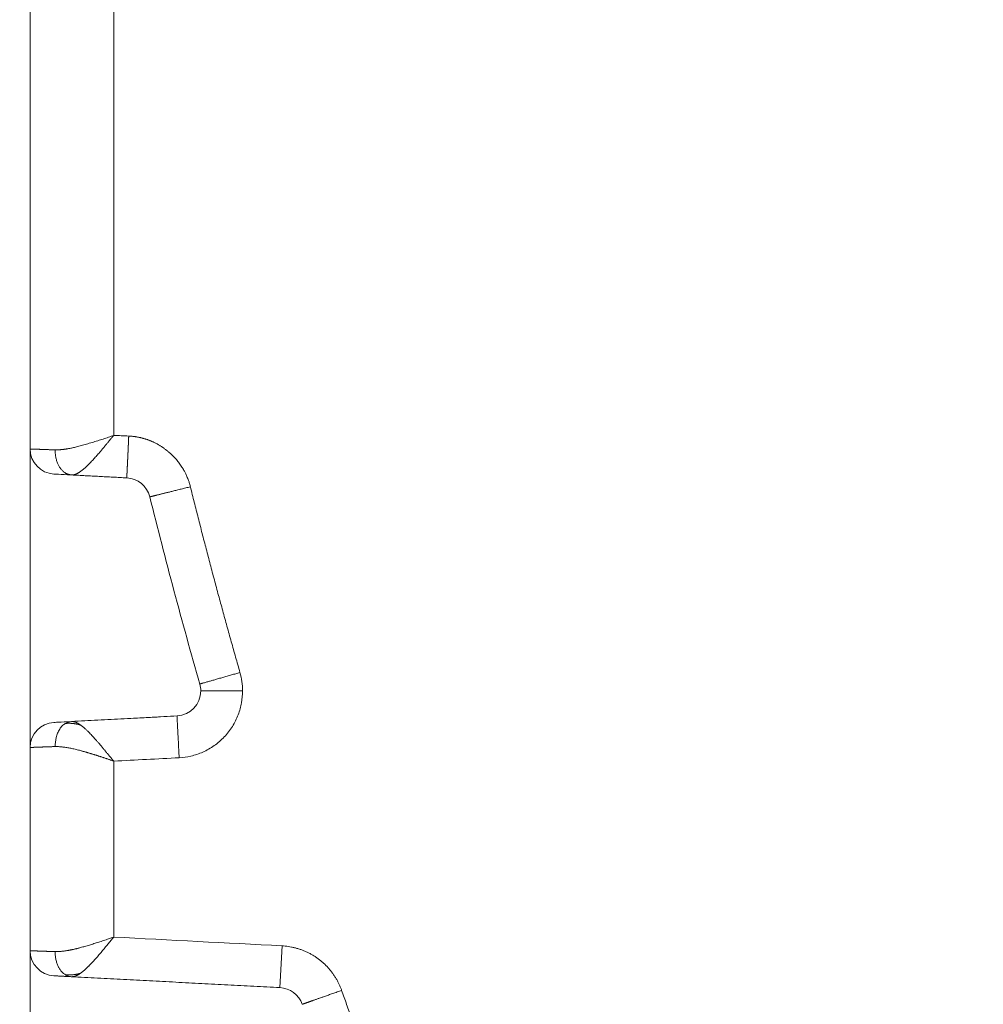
# Model space of a CAD drawing. Header units: millimetres. Extents: x 51337 to 61814, y -21781 to -12277.
# Tile 207 of 256: x 59190 to 59202, y -20736 to -20724. Entities that reach past the tile are written whole.
import ezdxf

# ---------------------------------------------------------------- set-up
doc = ezdxf.new("R2010")
doc.units = ezdxf.units.MM
doc.header["$LTSCALE"] = 0.3175
doc.layers.add('1轮廓实线层', color=7, linetype='Continuous', lineweight=18)

msp = doc.modelspace()

# ---------------------------------------------------------------- linework, layer by layer
at = {"layer": '1轮廓实线层'}
for p, q in [((59190.29339, -20729.19195), (59190.29339, -20698.76133)), ((59190.29339, -20698.76133), (59190.29339, -20729.19195)), ((59190.29339, -20729.19195), (59190.29339, -20732.76133)), ((59190.78779, -20729.50255), (59190.78576, -20729.50245)), ((59190.78779, -20729.50255), (59191.44912, -20729.53721)), ((59192.04988, -20732.38459), (59190.78934, -20732.45065)), ((59190.29339, -20732.76133), (59190.29339, -20735.19195)), ((59190.29339, -20732.76133), (59190.29339, -20735.19195)), ((59190.29339, -20735.19195), (59190.29339, -20738.76133)), ((59193.28031, -20735.63318), (59193.30648, -20735.13387)), ((59190.78779, -20735.50255), (59190.78576, -20735.50245)), ((59190.78779, -20735.50255), (59193.28031, -20735.63318))]:
    msp.add_line(p, q, dxfattribs=at)
for centre, radius, start, end in [((59255.29339, -20713.97664), 131, 111.4089979, 195.2952895), ((59255.29339, -20711.55409), 126, 112.9992146, 195.2952895), ((59255.29339, -20712.0386), 120, 105.6266319, 195.8396374), ((59255.29339, -20713.97664), 116, 122.4304845, 196.1062633), ((59255.29339, -20713.97664), 116, 122.4304845, 195.8396374), ((59255.29339, -20713.97664), 110.66987, 122.4304845, 205.6561683), ((59190.59339, -20729.19195), 0.3, 180, 267), ((59191.43342, -20729.8368), 0.3, 13.947685, 86.999999), ((59191.43342, -20729.8368), 0.3, 13.947685, 87), ((59255.29339, -20713.97664), 65.5, 193.9476846, 195.9741119), ((59255.29339, -20713.97664), 65.5, 193.9476846, 195.9741119), ((59192.03418, -20732.085), 0.3, 359.999981, 15.974112), ((59192.03418, -20732.085), 0.3, 0, 15.974112), ((59192.03418, -20732.085), 0.3, 273, 359.999981), ((59192.03418, -20732.085), 0.3, 273, 0), ((59190.59339, -20732.76133), 0.3, 93, 180), ((59190.59339, -20735.19195), 0.3, 180, 267), ((59193.26461, -20735.93277), 0.3, 19.492274, 86.999998), ((59193.26461, -20735.93277), 0.3, 19.492274, 87)]:
    msp.add_arc(centre, radius, start, end, dxfattribs=at)
for points, degree in [([(59191.29339, -20729.02956), (59191.29339, -20727.28746), (59191.29339, -20725.54536), (59191.29339, -20723.80326)], 3), ([(59191.47236, -20729.0371), (59191.4127, -20729.03459), (59191.35304, -20729.03207), (59191.29339, -20729.02956)], 3), ([(59190.57763, -20729.49154), (59190.57773, -20729.49154), (59190.65436, -20729.49556), (59190.78779, -20729.50255)], 3), ([(59191.44912, -20729.53721), (59190.78779, -20729.50255)], 1), ([(59190.78779, -20732.45073), (59192.04988, -20732.38459)], 1), ([(59190.78779, -20732.45073), (59190.65499, -20732.45769), (59190.5783, -20732.46171), (59190.57773, -20732.46174)], 3), ([(59190.90315, -20732.49557), (59190.80948, -20732.46434), (59190.71336, -20732.4748)], 2), ([(59191.29339, -20732.92492), (59191.55427, -20732.91125), (59191.81516, -20732.89758), (59192.07605, -20732.8839)], 3), ([(59191.29339, -20735.02836), (59191.29339, -20734.32722), (59191.29339, -20733.62607), (59191.29339, -20732.92492)], 3), ([(59193.30648, -20735.13387), (59192.63545, -20735.0987), (59191.96442, -20735.06353), (59191.29339, -20735.02836)], 3), ([(59190.71348, -20735.47856), (59190.80974, -20735.48904), (59190.9035, -20735.45776)], 2), ([(59193.28031, -20735.63318), (59190.78779, -20735.50255)], 1)]:
    msp.add_open_spline(points, degree=degree, dxfattribs=at)
for points, degree, knots in [([(59190.59353, -20729.20296), (59190.5969, -20729.20295), (59190.60364, -20729.20293), (59190.61392, -20729.20271), (59190.62431, -20729.20236), (59190.63481, -20729.20186), (59190.64543, -20729.20122), (59190.65617, -20729.20044), (59190.66701, -20729.19952), (59190.67796, -20729.19845), (59190.68902, -20729.19725), (59190.70017, -20729.1959), (59190.71143, -20729.1944), (59190.72278, -20729.19277), (59190.73422, -20729.19099), (59190.74576, -20729.18907), (59190.76767, -20729.18519), (59190.80202, -20729.1781), (59190.85121, -20729.16626), (59190.90666, -20729.15153), (59190.95728, -20729.13706), (59191.00063, -20729.12427), (59191.03437, -20729.11419), (59191.06792, -20729.104), (59191.10122, -20729.0937), (59191.13422, -20729.0833), (59191.16688, -20729.07278), (59191.19915, -20729.06216), (59191.23099, -20729.05143), (59191.26238, -20729.04061), (59191.2831, -20729.03322), (59191.29339, -20729.02956)], 3, [0, 0, 0, 0, 0.01767409, 0.03532513, 0.05295494, 0.07056534, 0.08815814, 0.10573517, 0.12329827, 0.14084928, 0.15839002, 0.17592236, 0.19344813, 0.21096919, 0.22848738, 0.24600456, 0.26352257, 0.32756035, 0.3988033, 0.47732028, 0.56316249, 0.60950872, 0.6552572, 0.70041006, 0.7449695, 0.78893782, 0.83231742, 0.87511079, 0.91732052, 0.95894932, 1, 1, 1, 1]), ([(59190.78779, -20729.50255), (59190.7893, -20729.50261), (59190.7923, -20729.50272), (59190.79689, -20729.50262), (59190.80152, -20729.50231), (59190.80619, -20729.50179), (59190.81089, -20729.50106), (59190.81564, -20729.50012), (59190.82042, -20729.49899), (59190.82524, -20729.49766), (59190.83009, -20729.49614), (59190.83498, -20729.49443), (59190.83991, -20729.49253), (59190.84487, -20729.49046), (59190.84986, -20729.48821), (59190.85488, -20729.48578), (59190.85993, -20729.48319), (59190.86502, -20729.48043), (59190.87013, -20729.47752), (59190.87528, -20729.47444), (59190.88045, -20729.47121), (59190.88565, -20729.46784), (59190.89088, -20729.46432), (59190.89613, -20729.46065), (59190.90141, -20729.45685), (59190.90671, -20729.45292), (59190.91204, -20729.44885), (59190.91739, -20729.44466), (59190.92276, -20729.44035), (59190.92816, -20729.43592), (59190.93358, -20729.43138), (59190.93901, -20729.42673), (59190.94447, -20729.42197), (59190.94994, -20729.41712), (59190.95543, -20729.41216), (59190.96094, -20729.40711), (59190.96647, -20729.40198), (59190.97201, -20729.39675), (59190.97756, -20729.39145), (59190.98314, -20729.38606), (59190.98872, -20729.3806), (59191.00391, -20729.36558), (59191.02885, -20729.33992), (59191.06399, -20729.30188), (59191.09926, -20729.26204), (59191.13969, -20729.21475), (59191.17727, -20729.16968), (59191.21092, -20729.1289), (59191.233, -20729.10218), (59191.25041, -20729.08113), (59191.26285, -20729.06616), (59191.2717, -20729.0555), (59191.27803, -20729.04792), (59191.28249, -20729.04256), (59191.2857, -20729.03877), (59191.28788, -20729.03606), (59191.28961, -20729.03422), (59191.29102, -20729.03296), (59191.2921, -20729.03187), (59191.29282, -20729.0309), (59191.29317, -20729.03012), (59191.29333, -20729.0297), (59191.29339, -20729.02956)], 3, [0, 0, 0, 0, 0.01302908, 0.02594701, 0.03875837, 0.05146764, 0.06407916, 0.07659714, 0.08902568, 0.10136874, 0.11363012, 0.1258135, 0.13792241, 0.14996024, 0.16193026, 0.1738356, 0.18567927, 0.19746413, 0.20919287, 0.22086806, 0.23249209, 0.24406722, 0.25559555, 0.26707906, 0.27851955, 0.28991863, 0.30127759, 0.31259756, 0.32387949, 0.33512422, 0.34633241, 0.35750461, 0.36864122, 0.37974252, 0.39080864, 0.40183959, 0.41283535, 0.42379636, 0.43472339, 0.44561711, 0.45647813, 0.46730694, 0.53374128, 0.59880166, 0.66280668, 0.72600764, 0.81594165, 0.86082774, 0.90122494, 0.92978962, 0.95012659, 0.96469811, 0.97491815, 0.98226655, 0.98737492, 0.9910804, 0.99356053, 0.99558512, 0.99723128, 0.99854042, 0.99950659, 1, 1, 1, 1]), ([(59191.44912, -20729.53721), (59191.44912, -20729.53715), (59191.44913, -20729.53705), (59191.44914, -20729.53679), (59191.44917, -20729.53622), (59191.44921, -20729.53543), (59191.44926, -20729.53442), (59191.44932, -20729.5332), (59191.44939, -20729.53177), (59191.44947, -20729.53014), (59191.44956, -20729.52831), (59191.44967, -20729.52629), (59191.44978, -20729.52408), (59191.4499, -20729.52169), (59191.45002, -20729.51912), (59191.45016, -20729.51637), (59191.45031, -20729.51346), (59191.45046, -20729.51038), (59191.45062, -20729.50714), (59191.45079, -20729.50374), (59191.45097, -20729.50019), (59191.45115, -20729.4965), (59191.45134, -20729.49267), (59191.45154, -20729.4887), (59191.45174, -20729.48461), (59191.45195, -20729.48038), (59191.45216, -20729.47603), (59191.45238, -20729.47157), (59191.45261, -20729.46699), (59191.45284, -20729.46231), (59191.45308, -20729.45752), (59191.45332, -20729.45264), (59191.45356, -20729.44765), (59191.45381, -20729.44258), (59191.45407, -20729.43743), (59191.45432, -20729.43219), (59191.45458, -20729.42687), (59191.45485, -20729.42148), (59191.45512, -20729.41603), (59191.45539, -20729.4105), (59191.45566, -20729.40492), (59191.45593, -20729.39928), (59191.45621, -20729.39359), (59191.45649, -20729.38784), (59191.45677, -20729.38206), (59191.45705, -20729.37623), (59191.45734, -20729.37036), (59191.45763, -20729.36446), (59191.45791, -20729.35852), (59191.4582, -20729.35256), (59191.45849, -20729.34657), (59191.45878, -20729.34057), (59191.45907, -20729.33454), (59191.45936, -20729.3285), (59191.45965, -20729.32245), (59191.45994, -20729.31639), (59191.46023, -20729.31032), (59191.46052, -20729.30426), (59191.4608, -20729.29819), (59191.46109, -20729.29212), (59191.46138, -20729.28606), (59191.46167, -20729.28), (59191.46195, -20729.27396), (59191.46224, -20729.26793), (59191.46252, -20729.26191), (59191.4628, -20729.25591), (59191.46308, -20729.24993), (59191.46336, -20729.24398), (59191.46364, -20729.23804), (59191.46391, -20729.23213), (59191.46418, -20729.22625), (59191.46445, -20729.2204), (59191.46472, -20729.21458), (59191.46499, -20729.2088), (59191.46525, -20729.20305), (59191.46551, -20729.19733), (59191.46577, -20729.19166), (59191.46603, -20729.18602), (59191.46628, -20729.18043), (59191.46653, -20729.17488), (59191.46678, -20729.16937), (59191.46703, -20729.16391), (59191.46727, -20729.15849), (59191.46751, -20729.15312), (59191.46774, -20729.1478), (59191.46798, -20729.14254), (59191.46821, -20729.13732), (59191.46843, -20729.13215), (59191.46866, -20729.12704), (59191.46888, -20729.12199), (59191.46909, -20729.11698), (59191.4693, -20729.11204), (59191.46951, -20729.10715), (59191.46972, -20729.10231), (59191.46992, -20729.09754), (59191.47012, -20729.09282), (59191.47032, -20729.08817), (59191.47051, -20729.08357), (59191.4707, -20729.07904), (59191.47088, -20729.07456), (59191.47106, -20729.07015), (59191.47124, -20729.0658), (59191.47141, -20729.06151), (59191.47158, -20729.05729), (59191.47174, -20729.05313), (59191.4719, -20729.04903), (59191.47206, -20729.045), (59191.47221, -20729.04103), (59191.47231, -20729.0384), (59191.47236, -20729.0371)], 3, [0, 0, 0, 0, 0.01026539, 0.02395129, 0.03755436, 0.05107459, 0.06451199, 0.07786655, 0.09113828, 0.10432717, 0.11743323, 0.13045645, 0.14339684, 0.1562544, 0.16902911, 0.181721, 0.19433005, 0.20685627, 0.21929965, 0.23166019, 0.2439379, 0.25613278, 0.26824482, 0.28027403, 0.2922204, 0.30408393, 0.31586464, 0.3275625, 0.33917754, 0.35070973, 0.3621591, 0.37352562, 0.38480932, 0.39601017, 0.4071282, 0.41816339, 0.42911574, 0.43998526, 0.45077194, 0.46147579, 0.47209681, 0.48263499, 0.49309033, 0.50346285, 0.51375252, 0.52395936, 0.53408337, 0.54412454, 0.55408288, 0.56395839, 0.57375106, 0.58346089, 0.59308789, 0.60263206, 0.6120934, 0.62147189, 0.63076756, 0.63998039, 0.64911039, 0.65815755, 0.66712188, 0.67600338, 0.68480204, 0.69351787, 0.70215086, 0.71070103, 0.71916835, 0.72755285, 0.73585451, 0.74407334, 0.75220934, 0.76026251, 0.76823284, 0.77612034, 0.783925, 0.79164684, 0.79928584, 0.80684201, 0.81431535, 0.82170586, 0.82901354, 0.83623839, 0.8433804, 0.85043958, 0.85741594, 0.86430946, 0.87112016, 0.87784802, 0.88449305, 0.89105526, 0.89753463, 0.90393118, 0.9102449, 0.91647579, 0.92262385, 0.92868908, 0.93467149, 0.94057107, 0.94638782, 0.95212175, 0.95777285, 0.96334113, 0.96882658, 0.97422921, 0.97954901, 0.98478599, 0.98994015, 0.99501149, 1, 1, 1, 1]), ([(59192.20983, -20729.64397), (59192.20868, -20729.63939), (59192.20538, -20729.6263), (59192.19822, -20729.60082), (59192.18617, -20729.56365), (59192.16989, -20729.52171), (59192.15154, -20729.48175), (59192.13491, -20729.45004), (59192.12119, -20729.42634), (59192.10258, -20729.39676), (59192.07753, -20729.36151), (59192.04465, -20729.32101), (59192.01385, -20729.28738), (59191.98619, -20729.26004), (59191.96248, -20729.23843), (59191.94417, -20729.22267), (59191.92993, -20729.21087), (59191.91807, -20729.20146), (59191.90605, -20729.19228), (59191.89385, -20729.18334), (59191.88148, -20729.17464), (59191.86896, -20729.16618), (59191.85629, -20729.15798), (59191.84347, -20729.15003), (59191.83052, -20729.14233), (59191.81745, -20729.1349), (59191.80425, -20729.12773), (59191.79095, -20729.12082), (59191.77754, -20729.11419), (59191.76403, -20729.10782), (59191.75044, -20729.10173), (59191.73677, -20729.09591), (59191.72302, -20729.09037), (59191.70922, -20729.0851), (59191.69536, -20729.08011), (59191.68145, -20729.07539), (59191.6675, -20729.07095), (59191.65353, -20729.06679), (59191.63953, -20729.0629), (59191.62551, -20729.05928), (59191.61148, -20729.05594), (59191.59746, -20729.05287), (59191.58344, -20729.05006), (59191.56944, -20729.04753), (59191.55546, -20729.04526), (59191.5415, -20729.04325), (59191.52758, -20729.04151), (59191.51371, -20729.04002), (59191.49988, -20729.03879), (59191.48611, -20729.03779), (59191.47694, -20729.03733), (59191.47236, -20729.0371)], 3, [0, 0, 0, 0, 0.0138419, 0.03959248, 0.07760984, 0.12837143, 0.17141691, 0.20648969, 0.23331746, 0.25171997, 0.30895423, 0.35998834, 0.40459357, 0.44262323, 0.47399224, 0.49865811, 0.51344862, 0.52824032, 0.54303045, 0.55781624, 0.57259494, 0.5873638, 0.6021201, 0.61686111, 0.63158414, 0.64628651, 0.66096555, 0.67561864, 0.69024317, 0.70483658, 0.71939633, 0.73391992, 0.74840488, 0.7628488, 0.77724928, 0.791604, 0.80591067, 0.82016705, 0.83437094, 0.84852021, 0.86261277, 0.87664658, 0.89061967, 0.90453011, 0.91837605, 0.93215567, 0.94586723, 0.95950904, 0.97307948, 0.98657697, 1, 1, 1, 1]), ([(59190.29338, -20729.19195), (59190.29345, -20729.19196), (59190.29355, -20729.19196), (59190.29388, -20729.19197), (59190.29455, -20729.192), (59190.29549, -20729.19203), (59190.29671, -20729.19208), (59190.29821, -20729.19214), (59190.29998, -20729.19221), (59190.30203, -20729.19228), (59190.30436, -20729.19237), (59190.30698, -20729.19247), (59190.30988, -20729.19258), (59190.31306, -20729.1927), (59190.31653, -20729.19283), (59190.32028, -20729.19297), (59190.32433, -20729.19312), (59190.32866, -20729.19328), (59190.33328, -20729.19345), (59190.3382, -20729.19364), (59190.3434, -20729.19383), (59190.3489, -20729.19403), (59190.35469, -20729.19425), (59190.36077, -20729.19447), (59190.36715, -20729.1947), (59190.37382, -20729.19495), (59190.38078, -20729.1952), (59190.38803, -20729.19547), (59190.39558, -20729.19574), (59190.40342, -20729.19603), (59190.41155, -20729.19633), (59190.41997, -20729.19663), (59190.42869, -20729.19695), (59190.43769, -20729.19728), (59190.44698, -20729.19762), (59190.45657, -20729.19797), (59190.46643, -20729.19833), (59190.47659, -20729.1987), (59190.48703, -20729.19908), (59190.49775, -20729.19947), (59190.50876, -20729.19987), (59190.52004, -20729.20028), (59190.5316, -20729.2007), (59190.54344, -20729.20113), (59190.55555, -20729.20157), (59190.56794, -20729.20203), (59190.58057, -20729.20249), (59190.58921, -20729.20281), (59190.59353, -20729.20296)], 3, [0, 0, 0, 0, 0.01613048, 0.03681535, 0.0575537, 0.07834553, 0.09919086, 0.12008968, 0.14104202, 0.16204788, 0.18310726, 0.20422018, 0.22538663, 0.24660664, 0.2678802, 0.28920733, 0.31058802, 0.3320223, 0.35351017, 0.37505163, 0.39664669, 0.41829535, 0.43999764, 0.46175355, 0.48356309, 0.50542626, 0.52734308, 0.54931355, 0.57133768, 0.59341548, 0.61554694, 0.63773209, 0.65997091, 0.68226344, 0.70460966, 0.72700958, 0.74946322, 0.77197057, 0.79453165, 0.81714646, 0.83981501, 0.8625373, 0.88531334, 0.90814314, 0.93102669, 0.95396402, 0.97695512, 1, 1, 1, 1]), ([(59192.83427, -20732.085), (59192.83426, -20732.04794), (59192.83165, -20732.0107), (59192.82127, -20731.93696), (59192.8135, -20731.90045), (59192.80329, -20731.86484)], 3, [0, 0, 0, 0, 0.5, 0.5, 1, 1, 1, 1]), ([(59192.07605, -20732.8839), (59192.12187, -20732.88151), (59192.1691, -20732.87506), (59192.26418, -20732.85279), (59192.31202, -20732.83697), (59192.40554, -20732.79546), (59192.4512, -20732.76977), (59192.53739, -20732.70919), (59192.57789, -20732.6743), (59192.65113, -20732.59713), (59192.68386, -20732.55486), (59192.73986, -20732.46563), (59192.76313, -20732.41869), (59192.79971, -20732.32312), (59192.81302, -20732.27451), (59192.83029, -20732.1784), (59192.83427, -20732.1309), (59192.83427, -20732.085)], 3, [0, 0, 0, 0, 0.125, 0.125, 0.25, 0.25, 0.375, 0.375, 0.5, 0.5, 0.625, 0.625, 0.75, 0.75, 0.875, 0.875, 1, 1, 1, 1]), ([(59192.07605, -20732.8839), (59192.07433, -20732.85122), (59192.07262, -20732.81854), (59192.06926, -20732.75444), (59192.06761, -20732.72302), (59192.06445, -20732.66263), (59192.06293, -20732.63367), (59192.06008, -20732.57933), (59192.05875, -20732.55394), (59192.05633, -20732.50773), (59192.05524, -20732.48689), (59192.05334, -20732.45058), (59192.05253, -20732.4351), (59192.05121, -20732.41009), (59192.05071, -20732.40056), (59192.05005, -20732.38786), (59192.04987, -20732.38453), (59192.04988, -20732.38463)], 3, [0, 0, 0, 0, 0.12512807, 0.12512807, 0.25025614, 0.25025614, 0.37538422, 0.37538422, 0.50051229, 0.50051229, 0.62564036, 0.62564036, 0.75076843, 0.75076843, 0.8758965, 0.8758965, 1, 1, 1, 1]), ([(59190.78779, -20732.45073), (59190.77566, -20732.45137), (59190.75069, -20732.45571), (59190.71291, -20732.47299), (59190.67706, -20732.50165), (59190.64559, -20732.54098), (59190.62059, -20732.58886), (59190.59762, -20732.65986), (59190.59261, -20732.71573), (59190.59353, -20732.75032)], 3, [0, 0, 0, 0, 0.12509682, 0.25020614, 0.37531547, 0.5004248, 0.62553413, 0.75064346, 1, 1, 1, 1]), ([(59191.29339, -20732.92492), (59191.29037, -20732.92132), (59191.28433, -20732.91412), (59191.27527, -20732.90331), (59191.26622, -20732.8925), (59191.25718, -20732.88169), (59191.24815, -20732.87089), (59191.23913, -20732.86008), (59191.23012, -20732.84928), (59191.22114, -20732.83848), (59191.21218, -20732.8277), (59191.20324, -20732.81692), (59191.19433, -20732.80616), (59191.18546, -20732.7954), (59191.17661, -20732.78467), (59191.1678, -20732.77396), (59191.15904, -20732.76326), (59191.15031, -20732.7526), (59191.14098, -20732.74112), (59191.12904, -20732.72671), (59191.11259, -20732.70729), (59191.09053, -20732.68174), (59191.06294, -20732.65063), (59191.02997, -20732.61475), (59191.00265, -20732.58638), (59190.98244, -20732.56633), (59190.97078, -20732.55505), (59190.95918, -20732.54415), (59190.94766, -20732.53366), (59190.93622, -20732.52362), (59190.92486, -20732.51407), (59190.91359, -20732.50504), (59190.90242, -20732.49657), (59190.89135, -20732.4887), (59190.8804, -20732.48147), (59190.86956, -20732.4749), (59190.85884, -20732.46904), (59190.84825, -20732.46391), (59190.83779, -20732.45956), (59190.82746, -20732.45601), (59190.81729, -20732.4533), (59190.80726, -20732.45148), (59190.79737, -20732.45051), (59190.791, -20732.45066), (59190.78779, -20732.45073)], 3, [0, 0, 0, 0, 0.01526771, 0.03054237, 0.0458256, 0.06111908, 0.07642451, 0.09174366, 0.10707835, 0.12243044, 0.13780203, 0.15319539, 0.16861289, 0.18405698, 0.19953018, 0.21503506, 0.23057429, 0.2461505, 0.26176564, 0.28104106, 0.31046887, 0.35014981, 0.40024956, 0.46115315, 0.53353676, 0.55641564, 0.57943354, 0.6025957, 0.62590561, 0.64936312, 0.6729701, 0.69673111, 0.72065349, 0.74474784, 0.76902926, 0.79351632, 0.81823053, 0.84319638, 0.86844127, 0.89399534, 0.91989133, 0.94616481, 0.97285408, 1, 1, 1, 1]), ([(59190.59353, -20732.75032), (59190.58963, -20732.75046), (59190.58184, -20732.75075), (59190.5704, -20732.75117), (59190.55917, -20732.75158), (59190.54816, -20732.75198), (59190.53738, -20732.75237), (59190.52681, -20732.75276), (59190.51648, -20732.75314), (59190.50636, -20732.7535), (59190.49648, -20732.75386), (59190.48683, -20732.75422), (59190.4774, -20732.75456), (59190.46821, -20732.75489), (59190.45925, -20732.75522), (59190.45053, -20732.75554), (59190.44203, -20732.75585), (59190.43378, -20732.75615), (59190.42576, -20732.75644), (59190.41797, -20732.75672), (59190.41042, -20732.757), (59190.40311, -20732.75726), (59190.39604, -20732.75752), (59190.3892, -20732.75777), (59190.38261, -20732.75801), (59190.37625, -20732.75825), (59190.37013, -20732.75847), (59190.36424, -20732.75869), (59190.3586, -20732.75889), (59190.3532, -20732.75909), (59190.34803, -20732.75928), (59190.3431, -20732.75947), (59190.33841, -20732.75964), (59190.33395, -20732.7598), (59190.32973, -20732.75996), (59190.32575, -20732.76011), (59190.322, -20732.76025), (59190.31849, -20732.76038), (59190.31521, -20732.7605), (59190.31216, -20732.76062), (59190.30935, -20732.76072), (59190.30677, -20732.76082), (59190.30442, -20732.76091), (59190.3023, -20732.76099), (59190.30041, -20732.76106), (59190.29874, -20732.76113), (59190.2973, -20732.76118), (59190.29609, -20732.76123), (59190.2951, -20732.76126), (59190.29433, -20732.76129), (59190.29379, -20732.76132), (59190.29354, -20732.76133), (59190.29344, -20732.76133), (59190.29338, -20732.76133)], 3, [0, 0, 0, 0, 0.02079045, 0.04153715, 0.06224009, 0.08289928, 0.10351473, 0.12408644, 0.14461441, 0.16509865, 0.18553916, 0.20593596, 0.22628903, 0.2465984, 0.26686405, 0.287086, 0.30726426, 0.32739882, 0.34748969, 0.36753688, 0.38754039, 0.40750022, 0.42741639, 0.44728889, 0.46711773, 0.48690292, 0.50664446, 0.52634236, 0.54599662, 0.56560724, 0.58517424, 0.60469761, 0.62417737, 0.64361351, 0.66300605, 0.68235498, 0.70166032, 0.72092207, 0.74014023, 0.75931482, 0.77844583, 0.79753327, 0.81657715, 0.83557747, 0.85453424, 0.87344747, 0.89231715, 0.91114331, 0.92992593, 0.94866504, 0.96736062, 0.9860127, 1, 1, 1, 1]), ([(59191.29339, -20732.92492), (59191.28843, -20732.92315), (59191.27856, -20732.91961), (59191.26376, -20732.91437), (59191.24903, -20732.90919), (59191.23436, -20732.90409), (59191.21976, -20732.89905), (59191.20524, -20732.89409), (59191.19079, -20732.88919), (59191.17642, -20732.88436), (59191.16212, -20732.8796), (59191.14792, -20732.87492), (59191.1338, -20732.8703), (59191.11976, -20732.86575), (59191.10582, -20732.86127), (59191.09197, -20732.85686), (59191.07822, -20732.85251), (59191.06457, -20732.84824), (59191.05101, -20732.84404), (59191.03756, -20732.83991), (59191.02421, -20732.83584), (59191.01097, -20732.83185), (59190.99783, -20732.82792), (59190.98481, -20732.82407), (59190.97189, -20732.82028), (59190.95909, -20732.81656), (59190.94641, -20732.81291), (59190.93384, -20732.80934), (59190.92139, -20732.80583), (59190.90905, -20732.80239), (59190.89182, -20732.79762), (59190.86986, -20732.79175), (59190.8434, -20732.78512), (59190.81753, -20732.77906), (59190.79227, -20732.77358), (59190.76761, -20732.76868), (59190.74359, -20732.76435), (59190.72019, -20732.7606), (59190.69744, -20732.75743), (59190.67534, -20732.75483), (59190.65389, -20732.75281), (59190.6331, -20732.75138), (59190.61295, -20732.75048), (59190.59998, -20732.75037), (59190.59353, -20732.75032)], 3, [0, 0, 0, 0, 0.01975926, 0.03942234, 0.05898941, 0.07846064, 0.09783622, 0.11711631, 0.13630111, 0.1553908, 0.17438556, 0.19328559, 0.21209108, 0.23080222, 0.24941922, 0.26794228, 0.2863716, 0.30470739, 0.32294987, 0.34109924, 0.35915573, 0.37711956, 0.39499095, 0.41277013, 0.43045734, 0.44805282, 0.46555679, 0.4829695, 0.50029121, 0.51752216, 0.53466261, 0.57285755, 0.61060887, 0.64792749, 0.68482471, 0.72131223, 0.75740215, 0.79310694, 0.82843954, 0.86341324, 0.89804178, 0.93233932, 0.9663204, 1, 1, 1, 1]), ([(59190.59353, -20735.20296), (59190.59701, -20735.20295), (59190.60397, -20735.20292), (59190.61464, -20735.20266), (59190.62548, -20735.20224), (59190.63652, -20735.20165), (59190.64776, -20735.20089), (59190.65919, -20735.19996), (59190.67081, -20735.19886), (59190.68263, -20735.19759), (59190.69463, -20735.19615), (59190.70683, -20735.19455), (59190.71922, -20735.19277), (59190.73179, -20735.19083), (59190.74455, -20735.18871), (59190.7575, -20735.18643), (59190.77063, -20735.18398), (59190.78395, -20735.18135), (59190.79745, -20735.17856), (59190.81112, -20735.1756), (59190.82498, -20735.17247), (59190.83901, -20735.16917), (59190.85321, -20735.1657), (59190.86759, -20735.16206), (59190.88213, -20735.15826), (59190.90032, -20735.15333), (59190.92231, -20735.14722), (59190.94825, -20735.13987), (59190.97468, -20735.13221), (59191.00161, -20735.12426), (59191.029, -20735.11601), (59191.05684, -20735.10746), (59191.08512, -20735.09862), (59191.11382, -20735.08947), (59191.14291, -20735.08003), (59191.17238, -20735.07029), (59191.20219, -20735.06026), (59191.23234, -20735.04992), (59191.26279, -20735.0393), (59191.28315, -20735.03202), (59191.29339, -20735.02836)], 3, [0, 0, 0, 0, 0.01820512, 0.03649684, 0.05487758, 0.07334972, 0.09191562, 0.1105776, 0.12933793, 0.14819888, 0.16716264, 0.18623139, 0.20540727, 0.22469239, 0.24408882, 0.26359858, 0.28322367, 0.30296607, 0.32282768, 0.34281042, 0.36291613, 0.38314664, 0.40350375, 0.42398921, 0.44460475, 0.46535206, 0.50094825, 0.53693522, 0.57331519, 0.61009031, 0.64726264, 0.6848342, 0.72280693, 0.76118271, 0.79996338, 0.8391507, 0.87874638, 0.9187521, 0.95916945, 1, 1, 1, 1]), ([(59190.9783, -20735.39079), (59190.97992, -20735.38924), (59190.98339, -20735.38588), (59190.98873, -20735.38066), (59190.99812, -20735.37139), (59191.01136, -20735.35799), (59191.02854, -20735.34006), (59191.0458, -20735.32158), (59191.06312, -20735.30258), (59191.08051, -20735.28309), (59191.09798, -20735.26313), (59191.1155, -20735.24275), (59191.13309, -20735.222), (59191.15074, -20735.20094), (59191.16844, -20735.17964), (59191.18618, -20735.15816), (59191.20397, -20735.13654), (59191.22179, -20735.11485), (59191.23964, -20735.09314), (59191.25752, -20735.07145), (59191.27542, -20735.04985), (59191.2874, -20735.03551), (59191.29339, -20735.02836)], 3, [0, 0, 0, 0, 0.01682143, 0.03601421, 0.05514879, 0.11318667, 0.17075137, 0.22785511, 0.28456306, 0.34094761, 0.39707679, 0.45299229, 0.50869728, 0.56418767, 0.619456, 0.67449989, 0.72932123, 0.78391993, 0.83829383, 0.89243691, 0.94634148, 1, 1, 1, 1]), ([(59190.29338, -20735.19195), (59190.29345, -20735.19196), (59190.29355, -20735.19196), (59190.29388, -20735.19197), (59190.29455, -20735.192), (59190.29549, -20735.19203), (59190.29671, -20735.19208), (59190.29821, -20735.19214), (59190.29998, -20735.19221), (59190.30203, -20735.19228), (59190.30436, -20735.19237), (59190.30698, -20735.19247), (59190.30988, -20735.19258), (59190.31306, -20735.1927), (59190.31653, -20735.19283), (59190.32028, -20735.19297), (59190.32433, -20735.19312), (59190.32866, -20735.19328), (59190.33328, -20735.19345), (59190.3382, -20735.19364), (59190.3434, -20735.19383), (59190.3489, -20735.19403), (59190.35469, -20735.19425), (59190.36077, -20735.19447), (59190.36715, -20735.1947), (59190.37382, -20735.19495), (59190.38078, -20735.1952), (59190.38803, -20735.19547), (59190.39558, -20735.19574), (59190.40342, -20735.19603), (59190.41155, -20735.19633), (59190.41997, -20735.19663), (59190.42869, -20735.19695), (59190.43769, -20735.19728), (59190.44698, -20735.19762), (59190.45657, -20735.19797), (59190.46643, -20735.19833), (59190.47659, -20735.1987), (59190.48703, -20735.19908), (59190.49775, -20735.19947), (59190.50876, -20735.19987), (59190.52004, -20735.20028), (59190.5316, -20735.2007), (59190.54344, -20735.20113), (59190.55555, -20735.20157), (59190.56794, -20735.20203), (59190.58057, -20735.20249), (59190.58921, -20735.20281), (59190.59353, -20735.20296)], 3, [0, 0, 0, 0, 0.01613645, 0.0368212, 0.05755942, 0.07835114, 0.09919634, 0.12009505, 0.14104726, 0.16205299, 0.18311225, 0.20422504, 0.22539137, 0.24661125, 0.26788469, 0.28921169, 0.31059226, 0.33202641, 0.35351415, 0.37505548, 0.39665041, 0.41829894, 0.4400011, 0.46175688, 0.48356628, 0.50542932, 0.52734601, 0.54931635, 0.57134034, 0.593418, 0.61554933, 0.63773434, 0.65997303, 0.68226542, 0.7046115, 0.72701129, 0.74946478, 0.771972, 0.79453294, 0.81714761, 0.83981601, 0.86253816, 0.88531406, 0.90814371, 0.93102713, 0.95396431, 0.97695526, 1, 1, 1, 1]), ([(59190.78779, -20735.50255), (59190.7893, -20735.50261), (59190.7923, -20735.50272), (59190.7969, -20735.50262), (59190.80153, -20735.50231), (59190.8062, -20735.50178), (59190.81091, -20735.50105), (59190.81566, -20735.50012), (59190.82045, -20735.49898), (59190.82527, -20735.49765), (59190.83013, -20735.49612), (59190.83502, -20735.49441), (59190.83995, -20735.49251), (59190.84491, -20735.49043), (59190.8499, -20735.48818), (59190.85493, -20735.48575), (59190.85998, -20735.48316), (59190.86507, -20735.4804), (59190.87019, -20735.47748), (59190.87533, -20735.4744), (59190.88051, -20735.47118), (59190.88571, -20735.4678), (59190.89094, -20735.46428), (59190.89619, -20735.46061), (59190.90147, -20735.45681), (59190.90677, -20735.45288), (59190.9121, -20735.44882), (59190.91745, -20735.44463), (59190.92282, -20735.44032), (59190.92822, -20735.4359), (59190.93363, -20735.43136), (59190.93906, -20735.42671), (59190.94452, -20735.42196), (59190.94999, -20735.41711), (59190.95548, -20735.41216), (59190.96098, -20735.40712), (59190.9665, -20735.402), (59190.97204, -20735.39678), (59190.97598, -20735.39302), (59190.97807, -20735.39102), (59190.9783, -20735.39079)], 3, [0, 0, 0, 0, 0.02991923, 0.05958057, 0.08899463, 0.11817172, 0.1471219, 0.17585492, 0.20438021, 0.23270691, 0.26084383, 0.28879944, 0.3165819, 0.34419901, 0.37165831, 0.39896705, 0.42613216, 0.45316022, 0.48005746, 0.50682975, 0.53348266, 0.56002138, 0.58645076, 0.61277533, 0.63899926, 0.66512627, 0.69115935, 0.71710108, 0.7429537, 0.76871911, 0.7943989, 0.81999432, 0.84550633, 0.87093557, 0.89628239, 0.92154687, 0.94672893, 0.97182966, 0.99685082, 1, 1, 1, 1]), ([(59190.78779, -20735.50255), (59190.68888, -20735.49737), (59190.57816, -20735.49157), (59190.57773, -20735.49154)], 2, [0, 0, 0, 0.5026637, 1, 1, 1])]:
    msp.add_open_spline(points, degree=degree, knots=knots, dxfattribs=at)
for points, weights in [([(59190.78779, -20729.50255), (59190.66859, -20729.49631), (59190.58897, -20729.37352), (59190.59353, -20729.20296)], [0.999999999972, 0.813293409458, 0.813293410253, 1.00000000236]), ([(59192.80329, -20731.86484), (59192.59239, -20731.12809), (59192.39455, -20730.38772), (59192.20983, -20729.64397)], [0.851405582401, 0.851316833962, 0.851316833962, 0.851405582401]), ([(59192.80329, -20731.86484), (59192.52263, -20731.94518), (59192.32354, -20732.00217), (59192.32264, -20732.00242)], [0.986784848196, 0.794612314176, 0.794104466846, 0.985261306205]), ([(59190.78779, -20735.50255), (59190.66859, -20735.49631), (59190.58897, -20735.37352), (59190.59353, -20735.20296)], [0.999999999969, 0.813293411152, 0.813293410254, 0.999999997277]), ([(59194.01876, -20735.66583), (59193.90736, -20735.35111), (59193.63988, -20735.15134), (59193.30648, -20735.13387)], [0.851405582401, 0.755725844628, 0.755725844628, 0.851405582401]), ([(59194.77281, -20737.68867), (59194.51028, -20737.01859), (59194.2589, -20736.34425), (59194.01876, -20735.66583)], [0.851405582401, 0.851327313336, 0.851327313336, 0.851405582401])]:
    msp.add_rational_spline(points, weights, degree=3, dxfattribs=at)
for points, weights, knots in [([(59192.20983, -20729.64397), (59192.07577, -20729.67727), (59191.95629, -20729.70694), (59191.8667, -20729.72919), (59191.77765, -20729.75131), (59191.72507, -20729.76437), (59191.72462, -20729.76448)], [0.851405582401, 0.852121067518, 0.901652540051, 1, 0.902184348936, 0.852658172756, 0.851421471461], [0, 0, 0, 0, 0.50135553, 0.50135553, 0.50135553, 1, 1, 1, 1]), ([(59192.83427, -20732.085), (59192.83421, -20732.085), (59192.83414, -20732.085), (59192.54128, -20732.085), (59192.33407, -20732.085), (59192.33422, -20732.085)], [0.98666962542, 0.98666962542, 0.98666962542, 0.79401039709, 0.79401039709, 0.98666962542], [0, 0, 0, 0, 0.00009011, 0.00009011, 1, 1, 1, 1]), ([(59194.01876, -20735.66583), (59193.88855, -20735.71192), (59193.77249, -20735.753), (59193.68547, -20735.7838), (59193.59898, -20735.81442), (59193.5479, -20735.83249), (59193.54747, -20735.83265)], [0.851405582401, 0.852121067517, 0.90165254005, 1, 0.902184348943, 0.852658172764, 0.851421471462], [0, 0, 0, 0, 0.50135553, 0.50135553, 0.50135553, 1, 1, 1, 1])]:
    msp.add_rational_spline(points, weights, degree=3, knots=knots, dxfattribs=at)

doc.saveas('drawing.dxf')
